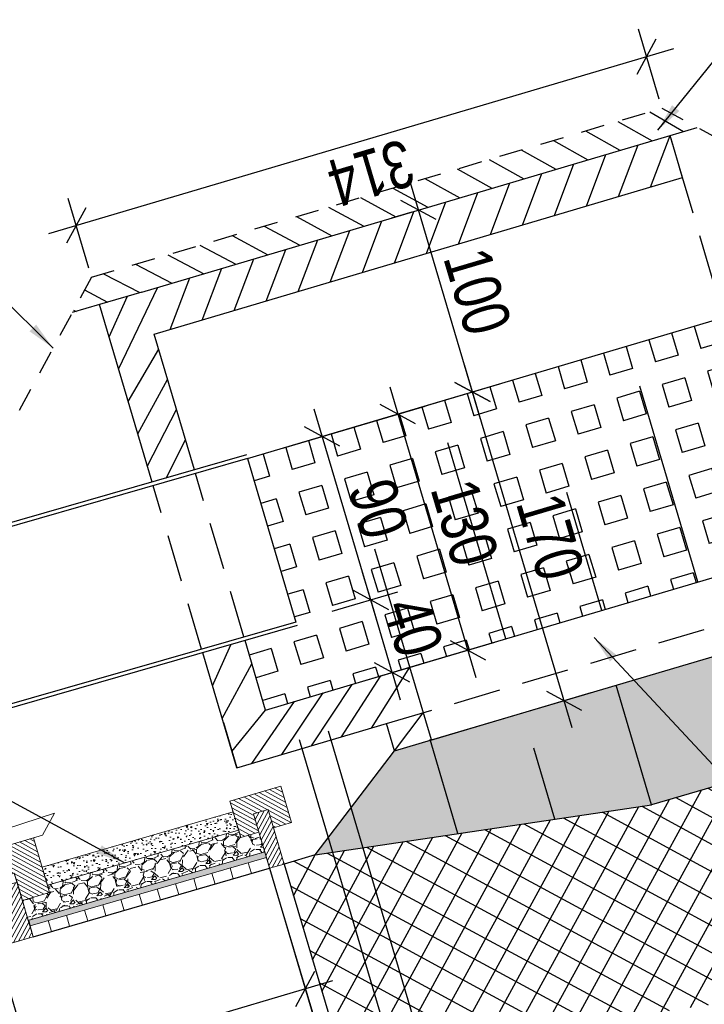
# Model space of a CAD drawing. Header units: metres. Extents: x 7437403 to 7437771, y 5556473 to 5556945.
# Tile 8 of 23: x 7437462.13 to 7437465.75, y 5556891.54 to 5556896.74. Entities that reach past the tile are written whole.
import ezdxf

# ---------------------------------------------------------------- set-up
doc = ezdxf.new("R2010")
doc.units = ezdxf.units.M
doc.header["$MEASUREMENT"] = 0
doc.linetypes.add('HIDDEN', pattern=[0.375, 0.25, -0.125])
doc.linetypes.add('HIDDEN2', pattern=[0.1875, 0.125, -0.0625])
doc.layers.get('0').update_dxf_attribs({"color": 250})
doc.layers.add('00ZieSka-S', color=7, linetype='Continuous')
doc.layers.add('_ PTC Kon_Bet_Kon', color=3, linetype='Continuous')
for name, color, linetype, lineweight in [('12_obrys', 7, 'Continuous', 0), ('15_krawęznik', 7, 'Continuous', 0), ('16_obrzeża', 7, 'Continuous', 0), ('9_warstwy', 7, 'Continuous', 0), ('_ PTC Kon_Bet', 3, 'Continuous', 0)]:
    doc.layers.add(name, color=color, linetype=linetype, lineweight=lineweight)
doc.styles.add('CDMSTYLE', font='CDMSIMPL', dxfattribs={"width": 0.8, "bigfont": 'CDMBIGPL'})
doc.dimstyles.new('CDM-ME100CM', dxfattribs={"dimscale": 0.1, "dimtxt": 2.5, "dimasz": 1.5, "dimexe": 1.5, "dimexo": 2, "dimgap": 0.5, "dimtad": 1, "dimdec": 0, "dimlfac": 100, "dimrnd": 0.1, "dimzin": 9, "dimtxsty": 'CDMSTYLE', "dimblk": 'OBLIQUE', "dimcen": 2.5, "dimdle": 1.5, "dimclrd": 1, "dimclre": 1, "dimclrt": 2, "dimadec": 0, "dimazin": 2, "dimtfac": 1, "dimtdec": 0, "dimtix": 1, "dimtmove": 1, "dimatfit": 3, "dimfxl": 0, "dimtvp": 1, "dimtolj": 1, "dimtzin": 0, "dimlwd": 25, "dimlwe": 25, "dimarcsym": 0})
pattern_1 = [(196.509388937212, (7437518.71688235, 5556687.639307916), (0.03552155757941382, -0.1198466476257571), [0.125, -0.125]), (286.5093889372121, (7437518.71688235, 5556687.639307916), (0.1198466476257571, 0.03552155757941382), [0.125, -0.125])]

# ---------------------------------------------------------------- blocks, each defined once
blk = doc.blocks.new('_OBLIQUE')
at = {"color": 0, "linetype": 'ByBlock'}
blk.add_line((-0.5, -0.5), (0.5, 0.5), dxfattribs=at)
blk = doc.blocks.new('*D20')
at = {"layer": '_ PTC Kon_Bet_Kon', "color": 1, "linetype": 'Continuous', "lineweight": 25}
for p, q in [((7437463.76255467, 5556892.985714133), (7437464.280800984, 5556891.237196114)), ((7437463.509200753, 5556892.070555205), (7437463.798565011, 5556891.09426535)), ((7437464.381991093, 5556891.42363796), (7437463.612123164, 5556891.195455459))]:
    blk.add_line(p, q, dxfattribs=at)
at = {"layer": 'Defpoints', "color": 0, "linetype": 'Continuous', "lineweight": 25}
for p in [(7437463.705720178, 5556893.177468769), (7437463.452366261, 5556892.262309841), (7437463.755939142, 5556891.238081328)]:
    blk.add_point(p, dxfattribs=at)
at = {"layer": '_ PTC Kon_Bet_Kon', "color": 1, "linetype": 'Continuous', "lineweight": 25, "xscale": 0.15, "yscale": 0.15, "zscale": 0.15}
for p, rotation in [((7437464.238175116, 5556891.381012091), 16.50938891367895), ((7437463.755939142, 5556891.238081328), 196.5093889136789)]:
    blk.add_blockref('_OBLIQUE', p, dxfattribs=dict(at, rotation=rotation))
at = {"layer": '_ PTC Kon_Bet_Kon', "color": 2, "linetype": 'Continuous', "lineweight": 25, "insert": (7437464.046787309, 5556891.141761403), "char_height": 0.25, "attachment_point": 5, "rotation": 196.50938891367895, "style": 'CDMSTYLE'}
blk.add_mtext('\\A1;50', dxfattribs=at)
blk = doc.blocks.new('*D21')
at = {"layer": '_ PTC Kon_Bet_Kon', "color": 1, "linetype": 'Continuous', "lineweight": 25}
for p, q in [((7437463.609150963, 5556892.940246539), (7437464.127397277, 5556891.191728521)), ((7437464.228587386, 5556891.378170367), (7437452.637070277, 5556887.942540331)), ((7437452.524078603, 5556888.851612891), (7437452.823512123, 5556887.841350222))]:
    blk.add_line(p, q, dxfattribs=at)
at = {"layer": 'Defpoints', "color": 0, "linetype": 'Continuous', "lineweight": 25}
for p in [(7437463.552316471, 5556893.132001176), (7437452.467244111, 5556889.043367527), (7437452.780886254, 5556887.9851662)]:
    blk.add_point(p, dxfattribs=at)
at = {"layer": '_ PTC Kon_Bet_Kon', "color": 1, "linetype": 'Continuous', "lineweight": 25, "xscale": 0.15, "yscale": 0.15, "zscale": 0.15}
for p, rotation in [((7437464.084771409, 5556891.335544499), 16.50938893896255), ((7437452.780886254, 5556887.9851662), 196.5093889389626)]:
    blk.add_blockref('_OBLIQUE', p, dxfattribs=dict(at, rotation=rotation))
at = {"layer": '_ PTC Kon_Bet_Kon', "color": 2, "linetype": 'Continuous', "lineweight": 25, "insert": (7437458.482559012, 5556889.492570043), "char_height": 0.25, "attachment_point": 5, "rotation": 196.50938893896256, "style": 'CDMSTYLE'}
blk.add_mtext('\\A1;1179', dxfattribs=at)
blk = doc.blocks.new('*D23')
at = {"layer": '_ PTC Kon_Bet_Kon', "color": 1, "linetype": 'Continuous', "lineweight": 25}
for p, q in [((7437463.76255467, 5556892.985714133), (7437464.406711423, 5556890.81238524)), ((7437452.571226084, 5556887.460894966), (7437464.507901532, 5556890.998827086)), ((7437452.332323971, 5556888.794778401), (7437452.75766793, 5556887.359704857))]:
    blk.add_line(p, q, dxfattribs=at)
at = {"layer": 'Defpoints', "color": 0, "linetype": 'Continuous', "lineweight": 25}
for p in [(7437463.705720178, 5556893.177468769), (7437464.364085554, 5556890.956201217), (7437452.275489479, 5556888.986533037)]:
    blk.add_point(p, dxfattribs=at)
at = {"layer": '_ PTC Kon_Bet_Kon', "color": 1, "linetype": 'Continuous', "lineweight": 25, "xscale": 0.15, "yscale": 0.15, "zscale": 0.15}
for p, rotation in [((7437464.364085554, 5556890.956201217), 16.50938893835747), ((7437452.715042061, 5556887.503520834), 196.5093889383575)]:
    blk.add_blockref('_OBLIQUE', p, dxfattribs=dict(at, rotation=rotation))
at = {"layer": '_ PTC Kon_Bet_Kon', "color": 2, "linetype": 'Continuous', "lineweight": 25, "insert": (7437458.589293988, 5556889.062075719), "char_height": 0.25, "attachment_point": 5, "rotation": 196.50938893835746, "style": 'CDMSTYLE'}
blk.add_mtext('\\A1;1215', dxfattribs=at)
blk = doc.blocks.new('*D24')
at = {"layer": '_ PTC Kon_Bet_Kon', "color": 1, "linetype": 'Continuous', "lineweight": 25}
for p, q in [((7437463.509200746, 5556892.070555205), (7437463.684104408, 5556891.48044545)), ((7437462.034882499, 5556891.7654785), (7437462.245722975, 5556891.05412106)), ((7437463.785294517, 5556891.666887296), (7437462.059281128, 5556891.155311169))]:
    blk.add_line(p, q, dxfattribs=at)
at = {"layer": 'Defpoints', "color": 0, "linetype": 'Continuous', "lineweight": 25}
for p in [(7437463.452366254, 5556892.262309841), (7437461.978048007, 5556891.957233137), (7437462.203097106, 5556891.197937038)]:
    blk.add_point(p, dxfattribs=at)
at = {"layer": '_ PTC Kon_Bet_Kon', "color": 1, "linetype": 'Continuous', "lineweight": 25, "xscale": 0.15, "yscale": 0.15, "zscale": 0.15}
for p, rotation in [((7437463.641478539, 5556891.624261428), 16.50938894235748), ((7437462.203097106, 5556891.197937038), 196.5093889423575)]:
    blk.add_blockref('_OBLIQUE', p, dxfattribs=dict(at, rotation=rotation))
at = {"layer": '_ PTC Kon_Bet_Kon', "color": 2, "linetype": 'Continuous', "lineweight": 25, "insert": (7437462.972018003, 5556891.243313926), "char_height": 0.25, "attachment_point": 5, "rotation": 196.50938894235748, "style": 'CDMSTYLE'}
blk.add_mtext('\\A1;150', dxfattribs=at)
blk = doc.blocks.new('*D25')
at = {"layer": '_ PTC Kon_Bet_Kon', "color": 1, "linetype": 'Continuous', "lineweight": 25}
for p, q in [((7437462.034882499, 5556891.7654785), (7437462.245722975, 5556891.05412106)), ((7437462.346913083, 5556891.240562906), (7437455.797480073, 5556889.299364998)), ((7437455.779056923, 5556889.88937158), (7437455.983921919, 5556889.198174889))]:
    blk.add_line(p, q, dxfattribs=at)
at = {"layer": 'Defpoints', "color": 0, "linetype": 'Continuous', "lineweight": 25}
for p in [(7437461.978048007, 5556891.957233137), (7437455.722222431, 5556890.081126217), (7437455.94129605, 5556889.341990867)]:
    blk.add_point(p, dxfattribs=at)
at = {"layer": '_ PTC Kon_Bet_Kon', "color": 1, "linetype": 'Continuous', "lineweight": 25, "xscale": 0.15, "yscale": 0.15, "zscale": 0.15}
for p, rotation in [((7437462.203097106, 5556891.197937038), 16.50938893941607), ((7437455.94129605, 5556889.341990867), 196.5093889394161)]:
    blk.add_blockref('_OBLIQUE', p, dxfattribs=dict(at, rotation=rotation))
at = {"layer": '_ PTC Kon_Bet_Kon', "color": 2, "linetype": 'Continuous', "lineweight": 25, "char_height": 0.25, "attachment_point": 5, "rotation": 196.50938893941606, "style": 'CDMSTYLE'}
for s, insert in [('jezdnia', (7437459.010625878, 5556890.477698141)), ('653', (7437459.121926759, 5556890.102178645))]:
    blk.add_mtext(s, dxfattribs=dict(at, insert=insert))
blk = doc.blocks.new('*D32')
at = {"layer": '_ PTC Kon_Bet_Kon', "color": 1, "linetype": 'Continuous', "lineweight": 25}
for p, q in [((7437463.986510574, 5556893.67789255), (7437463.943884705, 5556893.821708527)), ((7437463.783805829, 5556893.617812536), (7437464.130326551, 5556893.720518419)), ((7437464.100179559, 5556893.294383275), (7437463.986510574, 5556893.67789255)), ((7437463.897474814, 5556893.234303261), (7437464.243995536, 5556893.337009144)), ((7437464.100179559, 5556893.294383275), (7437464.142805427, 5556893.150567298))]:
    blk.add_line(p, q, dxfattribs=at)
at = {"layer": 'Defpoints', "color": 0, "linetype": 'Continuous', "lineweight": 25}
for p in [(7437463.986510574, 5556893.67789255), (7437463.592051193, 5556893.560978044), (7437463.705720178, 5556893.177468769)]:
    blk.add_point(p, dxfattribs=at)
at = {"layer": '_ PTC Kon_Bet_Kon', "color": 1, "linetype": 'Continuous', "lineweight": 25, "xscale": 0.15, "yscale": 0.15, "zscale": 0.15}
for p, rotation in [((7437463.986510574, 5556893.67789255), 286.5093889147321), ((7437464.100179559, 5556893.294383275), 106.5093889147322)]:
    blk.add_blockref('_OBLIQUE', p, dxfattribs=dict(at, rotation=rotation))
at = {"layer": '_ PTC Kon_Bet_Kon', "color": 2, "linetype": 'Continuous', "lineweight": 25, "insert": (7437464.211130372, 5556893.535868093), "char_height": 0.25, "attachment_point": 5, "rotation": 286.5093889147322, "style": 'CDMSTYLE'}
blk.add_mtext('\\A1;40', dxfattribs=at)
blk = doc.blocks.new('*D33')
at = {"layer": '_ PTC Kon_Bet_Kon', "color": 1, "linetype": 'Continuous', "lineweight": 25}
for p, q in [((7437464.029136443, 5556893.534076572), (7437463.68812949, 5556894.684604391)), ((7437463.528050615, 5556894.480708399), (7437463.874571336, 5556894.583414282)), ((7437463.783805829, 5556893.617812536), (7437464.130326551, 5556893.720518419))]:
    blk.add_line(p, q, dxfattribs=at)
at = {"layer": 'Defpoints', "color": 0, "linetype": 'Continuous', "lineweight": 25}
for p in [(7437463.730755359, 5556894.540788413), (7437463.336295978, 5556894.423873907), (7437463.592051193, 5556893.560978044)]:
    blk.add_point(p, dxfattribs=at)
at = {"layer": '_ PTC Kon_Bet_Kon', "color": 1, "linetype": 'Continuous', "lineweight": 25, "xscale": 0.15, "yscale": 0.15, "zscale": 0.15}
for p, rotation in [((7437463.730755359, 5556894.540788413), 106.5093889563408), ((7437463.986510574, 5556893.67789255), 286.5093889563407)]:
    blk.add_blockref('_OBLIQUE', p, dxfattribs=dict(at, rotation=rotation))
at = {"layer": '_ PTC Kon_Bet_Kon', "color": 2, "linetype": 'Continuous', "lineweight": 25, "insert": (7437464.026418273, 5556894.159070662), "char_height": 0.25, "attachment_point": 5, "rotation": 286.5093889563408, "style": 'CDMSTYLE'}
blk.add_mtext('\\A1;90', dxfattribs=at)
blk = doc.blocks.new('*D34')
at = {"layer": '_ PTC Kon_Bet_Kon', "color": 1, "linetype": 'Continuous', "lineweight": 25}
for p, q in [((7437464.087021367, 5556894.802832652), (7437464.541697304, 5556893.268795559)), ((7437463.528050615, 5556894.480708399), (7437464.273463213, 5556894.701642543)), ((7437463.897474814, 5556893.234303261), (7437464.642887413, 5556893.455237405))]:
    blk.add_line(p, q, dxfattribs=at)
at = {"layer": 'Defpoints', "color": 0, "linetype": 'Continuous', "lineweight": 25}
for p in [(7437463.336295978, 5556894.423873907), (7437464.499071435, 5556893.412611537), (7437463.705720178, 5556893.177468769)]:
    blk.add_point(p, dxfattribs=at)
at = {"layer": '_ PTC Kon_Bet_Kon', "color": 1, "linetype": 'Continuous', "lineweight": 25, "xscale": 0.15, "yscale": 0.15, "zscale": 0.15}
for p, rotation in [((7437464.129647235, 5556894.659016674), 106.5093889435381), ((7437464.499071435, 5556893.412611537), 286.5093889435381)]:
    blk.add_blockref('_OBLIQUE', p, dxfattribs=dict(at, rotation=rotation))
at = {"layer": '_ PTC Kon_Bet_Kon', "color": 2, "linetype": 'Continuous', "lineweight": 25, "insert": (7437464.482144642, 5556894.085544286), "char_height": 0.25, "attachment_point": 5, "rotation": 286.5093889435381, "style": 'CDMSTYLE'}
blk.add_mtext('\\A1;130', dxfattribs=at)
blk = doc.blocks.new('*D71')
at = {"layer": '_ PTC Kon_Bet_Kon', "color": 1, "linetype": 'Continuous', "lineweight": 25}
for p, q in [((7437465.050031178, 5556893.002261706), (7437464.481686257, 5556894.919808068)), ((7437463.871735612, 5556894.582573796), (7437464.668128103, 5556894.81861796)), ((7437464.30412241, 5556892.937630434), (7437465.151221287, 5556893.188703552))]:
    blk.add_line(p, q, dxfattribs=at)
at = {"layer": 'Defpoints', "color": 0, "linetype": 'Continuous', "lineweight": 25}
for p in [(7437464.524312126, 5556894.775992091), (7437463.679980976, 5556894.525739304), (7437464.112367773, 5556892.880795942)]:
    blk.add_point(p, dxfattribs=at)
at = {"layer": '_ PTC Kon_Bet_Kon', "color": 1, "linetype": 'Continuous', "lineweight": 25, "xscale": 0.15, "yscale": 0.15, "zscale": 0.15}
for p, rotation in [((7437464.524312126, 5556894.775992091), 106.5093889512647), ((7437465.007405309, 5556893.146077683), 286.5093889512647)]:
    blk.add_blockref('_OBLIQUE', p, dxfattribs=dict(at, rotation=rotation))
at = {"layer": '_ PTC Kon_Bet_Kon', "color": 2, "linetype": 'Continuous', "lineweight": 25, "insert": (7437464.933644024, 5556894.010765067), "char_height": 0.25, "attachment_point": 5, "rotation": 286.50938895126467, "style": 'CDMSTYLE'}
blk.add_mtext('\\A1;170', dxfattribs=at)
blk = doc.blocks.new('*U77')
at = {"layer": '15_krawęznik', "color": 7, "linetype": 'Continuous', "lineweight": 13}
for p, q in [((-0.1500484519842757, 0.1300231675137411), (-0.1100484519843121, 0.2500231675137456)), ((0.04995154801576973, 0.2500231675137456), (-0.1100484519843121, 0.2500231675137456)), ((0.04995154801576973, -0.09997683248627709), (0.04995154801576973, 0.2500231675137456)), ((-0.1500484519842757, 0.1300231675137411), (-0.1500484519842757, -0.04997683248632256)), ((0.1999515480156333, 0.05002316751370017), (0.04995154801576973, 0.05002316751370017)), ((0.1999515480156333, 0.05002316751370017), (0.1999515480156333, -0.2499768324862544)), ((-0.1500484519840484, -0.04997683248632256), (-0.2000484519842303, -0.09997683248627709)), ((-0.1500484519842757, -0.04997683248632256), (0.04995154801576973, -0.04997683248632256)), ((-0.2000484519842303, -0.09997683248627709), (0.04995154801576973, -0.09997683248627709)), ((-0.2000484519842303, -0.249976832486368), (-0.2000484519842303, -0.09997683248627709)), ((0.1999515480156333, -0.2499768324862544), (-0.2000484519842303, -0.2499768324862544))]:
    blk.add_line(p, q, dxfattribs=at)
blk = doc.blocks.new('*D90')
at = {"layer": '_ PTC Kon_Bet_Kon', "color": 1, "linetype": 'Continuous', "lineweight": 25}
for p, q in [((7437464.566937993, 5556894.632176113), (7437464.196844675, 5556895.880838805)), ((7437464.203338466, 5556895.726313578), (7437464.095654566, 5556895.694396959)), ((7437463.528050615, 5556894.480708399), (7437464.668128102, 5556894.81861796))]:
    blk.add_line(p, q, dxfattribs=at)
at = {"layer": 'Defpoints', "color": 0, "linetype": 'Continuous', "lineweight": 25}
for p in [(7437464.395093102, 5556895.78314807), (7437464.239470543, 5556895.737022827), (7437463.336295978, 5556894.423873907)]:
    blk.add_point(p, dxfattribs=at)
at = {"layer": '_ PTC Kon_Bet_Kon', "color": 1, "linetype": 'Continuous', "lineweight": 25, "xscale": 0.15, "yscale": 0.15, "zscale": 0.15}
for p, rotation in [((7437464.239470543, 5556895.737022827), 106.5093889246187), ((7437464.524312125, 5556894.775992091), 286.5093889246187)]:
    blk.add_blockref('_OBLIQUE', p, dxfattribs=dict(at, rotation=rotation))
at = {"layer": '_ PTC Kon_Bet_Kon', "color": 2, "linetype": 'Continuous', "lineweight": 25, "insert": (7437464.549676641, 5556895.30623764), "char_height": 0.25, "attachment_point": 5, "rotation": 286.50938892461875, "style": 'CDMSTYLE'}
blk.add_mtext('\\A1;100', dxfattribs=at)
blk = doc.blocks.new('*D91')
at = {"layer": '_ PTC Kon_Bet_Kon', "color": 1, "linetype": 'Continuous', "lineweight": 25}
for p, q in [((7437465.510506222, 5556896.322347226), (7437465.401071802, 5556896.691569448)), ((7437462.286985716, 5556895.612130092), (7437465.587513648, 5556896.590379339)), ((7437462.497610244, 5556895.42934972), (7437462.388175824, 5556895.798571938))]:
    blk.add_line(p, q, dxfattribs=at)
at = {"layer": 'Defpoints', "color": 0, "linetype": 'Continuous', "lineweight": 25}
for p in [(7437465.44369767, 5556896.54775347), (7437465.567340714, 5556896.130592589), (7437462.554444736, 5556895.237595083)]:
    blk.add_point(p, dxfattribs=at)
at = {"layer": '_ PTC Kon_Bet_Kon', "color": 1, "linetype": 'Continuous', "lineweight": 25, "xscale": 0.15, "yscale": 0.15, "zscale": 0.15}
for p, rotation in [((7437465.44369767, 5556896.54775347), 16.50938893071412), ((7437462.430801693, 5556895.65475596), 196.5093889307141)]:
    blk.add_blockref('_OBLIQUE', p, dxfattribs=dict(at, rotation=rotation))
at = {"layer": '_ PTC Kon_Bet_Kon', "color": 2, "linetype": 'Continuous', "lineweight": 25, "insert": (7437463.986979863, 5556895.933469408), "char_height": 0.25, "attachment_point": 5, "rotation": 196.50938893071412, "style": 'CDMSTYLE'}
blk.add_mtext('\\A1;314', dxfattribs=at)

msp = doc.modelspace()

# ---------------------------------------------------------------- hatches: boundary and pattern name
at = {"layer": '16_obrzeża', "linetype": 'Continuous', "lineweight": 0}
h = msp.add_hatch(dxfattribs=at)
h.set_pattern_fill('HATCH', color=251, angle=-163.490611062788, style=0, pattern_type=2)
h.set_pattern_definition([(151.509388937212, (7437463.391448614, 5556892.573409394), (-0.009540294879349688, -0.01757790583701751), [])])
h.paths.add_polyline_path([(7437463.300276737, 5556892.423547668), (7437463.396154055, 5556892.451964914), (7437463.367736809, 5556892.547842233), (7437463.444438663, 5556892.570576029), (7437463.47285591, 5556892.474698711), (7437463.568733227, 5556892.503115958), (7437463.511898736, 5556892.694870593), (7437463.243442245, 5556892.615302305), (7437463.289464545, 5556892.460027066)])
h = msp.add_hatch(dxfattribs=at)
h.set_pattern_fill('HATCH', color=251, angle=-163.490611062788, style=0, pattern_type=2)
h.set_pattern_definition([(241.509388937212, (7437463.414822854, 5556892.462696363), (0.01757790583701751, -0.009540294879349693), [])])
h.paths.add_polyline_path([(7437463.452988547, 5556892.260210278), (7437463.529690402, 5556892.282944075), (7437463.47285591, 5556892.474698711), (7437463.444438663, 5556892.570576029), (7437463.367736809, 5556892.547842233), (7437463.396154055, 5556892.451964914), (7437463.427407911, 5556892.34651712), (7437463.43593479, 5556892.317748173), (7437463.451743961, 5556892.264409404)])
h = msp.add_hatch(dxfattribs=at)
h.set_pattern_fill('HATCH', color=251, angle=-163.490611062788, style=0, pattern_type=2)
h.set_pattern_definition([(151.509388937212, (7437462.047436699, 5556892.308737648), (-0.009540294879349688, -0.01757790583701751), [])])
h.paths.add_polyline_path([(7437462.205633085, 5556892.421027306), (7437461.822123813, 5556892.307358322), (7437461.864749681, 5556892.163542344), (7437462.104442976, 5556892.23458546), (7437462.1186516, 5556892.1866468), (7437462.147068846, 5556892.090769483), (7437462.290884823, 5556892.133395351), (7437462.278651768, 5556892.174668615)])
h = msp.add_hatch(dxfattribs=at)
h.set_pattern_fill('HATCH', color=251, angle=-163.490611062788, style=0, pattern_type=2)
h.set_pattern_definition([(241.509388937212, (7437462.101914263, 5556892.082471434), (0.01757790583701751, -0.009540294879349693), [])])
h.paths.add_polyline_path([(7437462.203903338, 5556891.899014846), (7437462.186849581, 5556891.956552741), (7437462.178322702, 5556891.985321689), (7437462.147068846, 5556892.090769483), (7437462.1186516, 5556892.1866468), (7437461.926896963, 5556892.129812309), (7437461.954172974, 5556892.037785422), (7437461.975206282, 5556891.966820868), (7437461.978048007, 5556891.957233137), (7437462.050499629, 5556891.853547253), (7437462.090472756, 5556891.865394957)])
at = {"layer": '9_warstwy', "linetype": 'Continuous', "lineweight": 0}
h = msp.add_hatch(dxfattribs=at)
h.set_pattern_fill('AR-CONC', color=251, angle=-163.490611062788, style=0, pattern_type=2)
h.set_pattern_definition([(246.509388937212, (7437438.906653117, 5556885.340200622), (-0.07055218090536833, -0.01436606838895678), [0.007499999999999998, -0.08249999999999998]), (191.509388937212, (7437438.906653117, 5556885.340200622), (0.03467831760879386, -0.06817525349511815), [0.006, -0.066]), (296.9608329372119, (7437438.900773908, 5556885.339003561), (-0.03587390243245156, -0.08254132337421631), [0.006373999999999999, -0.07011399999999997]), (242.693588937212, (7437438.912336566, 5556885.321025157), (-0.1070278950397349, -0.01445853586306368), [0.01125, -0.12375]), (293.145023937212, (7437438.903418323, 5556885.31982016), (-0.0619306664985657, -0.1199561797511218), [0.009560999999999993, -0.1051709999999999]), (187.693552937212, (7437438.912336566, 5556885.321025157), (-0.06193100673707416, -0.1199568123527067), [0.008999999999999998, -0.09899999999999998]), (217.509388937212, (7437438.901327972, 5556885.322977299), (-0.06867113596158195, 0.02163952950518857), [0.0075, -0.0825]), (162.509388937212, (7437438.901327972, 5556885.322977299), (-0.002721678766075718, -0.0764398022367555), [0.006, -0.066]), (267.960833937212, (7437438.895605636, 5556885.324780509), (-0.07139284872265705, -0.05480025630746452), [0.006374, -0.070114]), (234.009388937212, (7437438.906653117, 5556885.340200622), (0.008294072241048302, -0.03226251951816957), [0, -0.0652, 0, -0.067, 0, -0.06625]), (204.009388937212, (7437438.906653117, 5556885.340200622), (-0.01401430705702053, -0.04529084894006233), [0, -0.0382, 0, -0.0637, 0, -0.02525]), (164.009388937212, (7437438.928033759, 5556885.346537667), (-0.05182241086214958, -0.01300726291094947), [0, -0.025, 0, -0.078, 0, -0.1035]), (154.009388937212, (7437438.937621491, 5556885.349379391), (-0.05306961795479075, -0.02617034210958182), [0, -0.03249999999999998, 0, -0.05179999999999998, 0, -0.07349999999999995])])
h.paths.add_polyline_path([(7437463.260301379, 5556892.558421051), (7437463.288719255, 5556892.462541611), (7437462.279800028, 5556892.170794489), (7437462.251382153, 5556892.266673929)])
h = msp.add_hatch(dxfattribs=at)
h.set_pattern_fill('GRAVEL', color=251, angle=-163.490611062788, style=0, pattern_type=2)
h.set_pattern_definition([(64.52217693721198, (7437439.012838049, 5556884.953789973), (0.7668950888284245, 1.635350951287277), [0.02018, -1.997863]), (21.479129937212, (7437439.0215189, 5556884.972007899), (-1.683166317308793, -0.6553265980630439), [0.03462999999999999, -3.428388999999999]), (329.019835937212, (7437439.053744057, 5556884.984688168), (-1.907044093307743, 1.155716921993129), [0.024418, -2.417405]), (103.7830779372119, (7437439.099175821, 5556885.037266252), (0.7087013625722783, -2.918945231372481), [0.03153599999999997, -3.122033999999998]), (129.343042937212, (7437439.091662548, 5556885.067893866), (1.230590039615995, -1.512662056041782), [0.030923, -3.061406]), (193.783077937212, (7437439.072058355, 5556885.091808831), (2.918945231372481, 0.7087013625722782), [0.03153599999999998, -3.122033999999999]), (234.203628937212, (7437439.041430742, 5556885.084295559), (1.443349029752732, 1.992296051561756), [0.041704, -4.128727]), (268.764716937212, (7437439.017037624, 5556885.050469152), (-0.06894274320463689, -3.462332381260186), [0.03937299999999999, -3.897948]), (317.938954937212, (7437439.016188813, 5556885.011105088), (1.704664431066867, -1.528601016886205), [0.03164199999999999, -3.132610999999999]), (11.74574693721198, (7437439.039681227, 5556884.989907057), (-1.624601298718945, -0.3250685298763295), [0.03612499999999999, -1.770114]), (58.90682693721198, (7437439.075049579, 5556884.997260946), (1.256906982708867, 2.093485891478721), [0.046717, -4.625006]), (335.323463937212, (7437438.956371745, 5556884.9965048), (1.262467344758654, -0.5645149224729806), [0.015945, -1.578577]), (7.978622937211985, (7437438.970860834, 5556884.989847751), (-1.954859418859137, -0.2665043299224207), [0.03033599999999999, -3.003226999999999]), (61.50938893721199, (7437439.000902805, 5556884.994058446), (-0.04262586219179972, 0.1438159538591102), [0.021213, -0.1909190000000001]), (39.70797993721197, (7437439.016085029, 5556884.97978434), (-0.6338285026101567, -0.5007615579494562), [0.011424, -1.130942]), (128.3107979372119, (7437439.024873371, 5556884.98708263), (0.2716935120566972, -0.3888219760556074), [0.016155, -0.791619]), (227.473145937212, (7437439.014858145, 5556884.999759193), (-0.3461964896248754, -0.4155099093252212), [0.026239, -0.848403]), (358.074439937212, (7437438.997122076, 5556884.980421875), (-0.3302576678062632, 0.05856426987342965), [0.018974, -0.4553680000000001]), (212.898928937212, (7437439.108286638, 5556885.011805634), (-1.310282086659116, -0.8577065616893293), [0.02657999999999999, -2.631426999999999]), (266.855564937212, (7437439.085969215, 5556884.997368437), (0.1063793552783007, 1.752479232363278), [0.022299, -2.207611]), (129.707979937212, (7437439.00564725, 5556884.951658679), (0.5007615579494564, -0.6338285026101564), [0.022847, -1.119519]), (180.119848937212, (7437438.99105067, 5556884.969235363), (1.566037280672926, -0.005189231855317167), [0.02657999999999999, -2.631426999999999]), (175.9533439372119, (7437439.081858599, 5556885.10097154), (0.8043317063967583, -0.07450263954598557), [0.02563199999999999, -1.255969]), (131.284529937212, (7437439.056290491, 5556885.10278036), (1.187964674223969, -1.368846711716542), [0.021477, -2.126196]), (263.310797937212, (7437438.961583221, 5556885.095048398), (-0.07450263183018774, -0.8043320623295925), [0.022847, -1.119519]), (213.863413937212, (7437438.958921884, 5556885.072356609), (1.699104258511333, 1.129400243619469), [0.02514499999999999, -2.489313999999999]), (265.953343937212, (7437439.032053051, 5556885.115935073), (0.07450263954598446, 0.8043317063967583), [0.012816, -1.268785]), (297.819320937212, (7437438.97021218, 5556885.09760595), (0.3143195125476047, -0.5326382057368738), [0.007647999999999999, -0.7572039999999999]), (2.473145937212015, (7437438.973781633, 5556885.09084141), (-0.4740733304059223, 0.01593834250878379), [0.030923, -0.587543]), (22.51839493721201, (7437439.004676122, 5556885.092175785), (-1.395533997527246, -0.5700747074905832), [0.02865699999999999, -2.837087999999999]), (140.199456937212, (7437439.011021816, 5556885.012702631), (0.22906763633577, -0.245005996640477), [0.021633, -0.519199]), (189.6666159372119, (7437438.994401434, 5556885.026550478), (-2.530123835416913, -0.4370079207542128), [0.03776899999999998, -3.739133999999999]), (257.454784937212, (7437438.957168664, 5556885.020208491), (0.2768828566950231, 1.177215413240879), [0.015443, -1.528901]), (286.509388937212, (7437438.953814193, 5556885.005133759), (0.1864418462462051, -0.1011901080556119), [0.009000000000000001, -0.141]), (316.765825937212, (7437439.008831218, 5556885.088713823), (-0.87364467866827, 0.8362080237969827), [0.020839, -2.063028]), (244.522176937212, (7437439.02401344, 5556885.074439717), (-0.766895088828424, -1.635350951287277), [0.040361, -1.977683]), (196.509388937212, (7437439.006651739, 5556885.038003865), (-0.1011901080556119, -0.1864418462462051), [0.039, -0.111]), (161.814234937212, (7437438.969259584, 5556885.026921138), (-1.736541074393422, 0.5804532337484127), [0.02371699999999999, -2.347990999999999]), (90.56399293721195, (7437438.946727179, 5556885.034323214), (-0.02668751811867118, 0.6178902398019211), [0.02184, -1.070176]), (44.15536393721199, (7437438.946512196, 5556885.056162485), (2.306244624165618, 2.248051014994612), [0.03555999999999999, -3.520420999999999]), (11.93546793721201, (7437438.972024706, 5556885.080933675), (1.912233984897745, 0.4103204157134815), [0.03762, -3.724361])])
h.paths.add_polyline_path([(7437463.427407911, 5556892.34651712), (7437462.178322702, 5556891.985321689), (7437462.147068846, 5556892.090769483), (7437462.290884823, 5556892.133395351), (7437462.279800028, 5556892.170794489), (7437463.288719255, 5556892.462541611), (7437463.300276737, 5556892.423547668), (7437463.396154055, 5556892.451964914)])
h = msp.add_hatch(dxfattribs=at)
h.set_pattern_fill('DOTS', color=251, angle=-163.490611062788, style=0, pattern_type=2)
h.set_pattern_definition([(196.509388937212, (7437437.83474062, 5556884.738766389), (-0.001220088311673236, -0.006880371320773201), [0, -0.00625])])
h.paths.add_polyline_path([(7437462.188388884, 5556891.956986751), (7437462.180631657, 5556891.985972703), (7437463.42741246, 5556892.346501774), (7437463.435937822, 5556892.317737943)])
h = msp.add_hatch(dxfattribs=at)
h.set_pattern_fill('HATCH', color=251, angle=-163.490611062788, style=0, pattern_type=2)
h.set_pattern_definition([(286.509388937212, (7437463.435937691, 5556892.317737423), (0.09587731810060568, 0.02841724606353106), [])])
h.paths.add_polyline_path([(7437463.435937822, 5556892.317737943), (7437463.452988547, 5556892.260210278), (7437462.203903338, 5556891.899014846), (7437462.188388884, 5556891.956986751)])
at = {"layer": '_ PTC Kon_Bet_Kon', "linetype": 'Continuous', "lineweight": 25}
h = msp.add_hatch(dxfattribs=at)
h.set_pattern_fill('SQUARE', color=251, style=0)
h.set_pattern_definition(pattern_1)
h.paths.add_polyline_path([(7437476.274991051, 5556895.755597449), (7437475.592977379, 5556898.056653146), (7437465.852182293, 5556895.169561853), (7437466.221606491, 5556893.923156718), (7437466.335275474, 5556893.539647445), (7437466.263851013, 5556893.518477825), (7437466.452031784, 5556892.883572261)])
h.paths.add_polyline_path([(7437466.452031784, 5556892.883572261), (7437466.263851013, 5556893.518477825), (7437465.28262908, 5556893.227651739), (7437465.469735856, 5556892.596369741)])
h.paths.add_polyline_path([(7437465.469735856, 5556892.596369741), (7437465.28262908, 5556893.227651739), (7437464.306890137, 5556892.938450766), (7437464.301407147, 5556892.936825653), (7437464.447516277, 5556892.443866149)])
h.paths.add_polyline_path([(7437463.692681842, 5556892.331253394), (7437464.447516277, 5556892.443866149), (7437464.301407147, 5556892.936825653), (7437464.112367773, 5556892.880795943)])
h = msp.add_hatch(dxfattribs=at)
h.set_pattern_fill('ANSI31', color=251, angle=90.00000000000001, style=0)
h.set_pattern_definition([(331.509388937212, (14875037.4337647, 11113375.27861583), (0.05962684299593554, 0.1098619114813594), [])])
h.paths.add_polyline_path([(7437462.410628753, 5556895.194969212), (7437462.554444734, 5556895.237595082), (7437462.77724085, 5556895.303630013), (7437465.567340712, 5556896.130592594), (7437465.71115669, 5556896.173218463), (7437465.524714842, 5556896.274408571), (7437462.511818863, 5556895.381411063)])
h.paths.add_polyline_path([(7437464.333030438, 5556895.840473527), (7437463.74749396, 5556895.666925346), (7437463.640929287, 5556896.026465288), (7437464.226465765, 5556896.20001347)], flags=24)
h = msp.add_hatch(dxfattribs=at)
h.set_pattern_fill('ANSI31', color=251, style=0)
h.set_pattern_definition([(241.509388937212, (29750074.8675294, 22226750.55723166), (0.1098619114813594, -0.05962684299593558), [])])
h.paths.add_polyline_path([(7437464.112367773, 5556892.880795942), (7437464.306890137, 5556892.938450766), (7437464.264264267, 5556893.082266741), (7437464.069741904, 5556893.024611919)])
h.paths.add_polyline_path([(7437463.279753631, 5556892.790465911), (7437464.069741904, 5556893.024611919), (7437464.264264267, 5556893.082266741), (7437464.19322115, 5556893.321960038), (7437463.431506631, 5556893.096194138), (7437463.322852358, 5556893.462784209), (7437463.099512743, 5556893.398583)])
h.paths.add_polyline_path([(7437462.832390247, 5556894.299831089), (7437463.05572986, 5556894.364032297), (7437462.843275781, 5556895.080833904), (7437465.63337564, 5556895.907796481), (7437465.56734071, 5556896.130592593), (7437462.777240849, 5556895.303630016), (7437462.554444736, 5556895.237595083)])
h = msp.add_hatch(dxfattribs=at)
h.set_pattern_fill('ANSI37', color=251, style=0)
h.set_pattern_definition([(241.509388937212, (14875037.4337647, 11113375.27861583), (0.1098619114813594, -0.05962684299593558), []), (331.509388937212, (14875037.4337647, 11113375.27861583), (0.05962684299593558, 0.1098619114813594), [])])
h.paths.add_polyline_path([(7437463.835469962, 5556891.251270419), (7437465.782325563, 5556891.541719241), (7437476.587487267, 5556894.700919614), (7437476.274991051, 5556895.755597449), (7437465.469735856, 5556892.596369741), (7437463.692681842, 5556892.331253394), (7437463.529690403, 5556892.282944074)])
h.paths.add_polyline_path([(7437464.315222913, 5556891.025761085), (7437463.884916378, 5556890.898221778), (7437463.778351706, 5556891.257761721), (7437464.208658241, 5556891.385301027)], flags=9)
h = msp.add_hatch(dxfattribs=at)
h.set_pattern_fill('SQUARE', color=251, style=0)
h.set_pattern_definition(pattern_1)
h.paths.add_polyline_path([(7437465.714510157, 5556893.772857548), (7437465.345085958, 5556895.019262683), (7437464.330893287, 5556894.718664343), (7437464.700317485, 5556893.472259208)])
h.paths.add_polyline_path([(7437463.597734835, 5556893.54180193), (7437463.322852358, 5556893.462784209), (7437463.431506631, 5556893.096194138), (7437464.19322115, 5556893.321960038), (7437464.700317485, 5556893.472259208), (7437464.330893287, 5556894.718664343), (7437463.336295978, 5556894.423873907)])
h.paths.add_polyline_path([(7437465.714510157, 5556893.772857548), (7437466.221606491, 5556893.923156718), (7437465.852182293, 5556895.169561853), (7437465.345085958, 5556895.019262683)])
h.paths.add_polyline_path([(7437464.576493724, 5556894.427029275), (7437464.747335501, 5556893.85062397), (7437464.387795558, 5556893.744059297), (7437464.216953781, 5556894.320464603)], flags=9)
h.paths.add_polyline_path([(7437465.027993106, 5556894.352250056), (7437465.198834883, 5556893.775844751), (7437464.83929494, 5556893.669280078), (7437464.668453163, 5556894.245685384)], flags=24)
h.paths.add_polyline_path([(7437464.32713069, 5556893.804303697), (7437464.454669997, 5556893.373997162), (7437464.095130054, 5556893.267432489), (7437463.967590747, 5556893.697739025)], flags=24)
h.paths.add_polyline_path([(7437464.142418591, 5556894.427506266), (7437464.269957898, 5556893.997199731), (7437463.910417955, 5556893.890635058), (7437463.782878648, 5556894.320941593)], flags=24)

# ---------------------------------------------------------------- linework, layer by layer
at = {"layer": '00ZieSka-S', "color": 63, "lineweight": 25}
for p, q in [((7437465.714510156, 5556893.772857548), (7437465.407888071, 5556894.80737381)), ((7437464.700317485, 5556893.472259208), (7437464.3936954, 5556894.50677547)), ((7437465.207413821, 5556893.622558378), (7437465.022701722, 5556894.245760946)), ((7437464.19322115, 5556893.321960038), (7437464.008509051, 5556893.945162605)), ((7437465.469735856, 5556892.596369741), (7437465.28262908, 5556893.227651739)), ((7437464.447516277, 5556892.443866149), (7437464.300333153, 5556892.94044922)), ((7437464.958626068, 5556892.520117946), (7437464.847778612, 5556892.894107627))]:
    msp.add_line(p, q, dxfattribs=at)
at = {"layer": '12_obrys', "color": 4, "linetype": 'Continuous', "lineweight": 30}
msp.add_line((7437462.203903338, 5556891.899014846), (7437463.452988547, 5556892.260210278), dxfattribs=at)
at = {"layer": '16_obrzeża', "color": 251, "linetype": 'Continuous', "lineweight": 13}
for p, q in [((7437463.511898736, 5556892.694870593), (7437463.243442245, 5556892.615302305)), ((7437463.568733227, 5556892.503115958), (7437463.511898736, 5556892.694870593)), ((7437463.243442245, 5556892.615302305), (7437463.300276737, 5556892.423547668)), ((7437463.444438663, 5556892.570576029), (7437463.367736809, 5556892.547842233)), ((7437463.367736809, 5556892.547842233), (7437463.452988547, 5556892.260210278)), ((7437463.529690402, 5556892.282944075), (7437463.444438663, 5556892.570576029)), ((7437463.568733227, 5556892.503115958), (7437463.47285591, 5556892.474698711)), ((7437463.396154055, 5556892.451964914), (7437463.300276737, 5556892.423547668)), ((7437463.452988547, 5556892.260210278), (7437463.529690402, 5556892.282944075))]:
    msp.add_line(p, q, dxfattribs=at)
at = {"layer": '9_warstwy', "color": 251, "linetype": 'Continuous', "lineweight": 0}
for p, q in [((7437462.251382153, 5556892.266673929), (7437463.260301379, 5556892.558421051)), ((7437462.285970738, 5556892.172578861), (7437463.288719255, 5556892.462541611)), ((7437462.180631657, 5556891.985972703), (7437463.42741246, 5556892.346501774)), ((7437462.188388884, 5556891.956986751), (7437463.435937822, 5556892.317737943))]:
    msp.add_line(p, q, dxfattribs=at)
at = {"layer": '9_warstwy', "color": 4, "linetype": 'Continuous', "lineweight": 0}
for p, q in [((7437462.253571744, 5556892.435235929), (7437462.316632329, 5556892.551424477)), ((7437462.205633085, 5556892.421027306), (7437462.253571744, 5556892.435235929))]:
    msp.add_line(p, q, dxfattribs=at)
at = {"layer": '9_warstwy', "color": 4, "linetype": 'Continuous', "lineweight": 0, "flags": 128}
for points in [[(7437463.300276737, 5556892.423547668), (7437463.396154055, 5556892.451964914), (7437463.367736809, 5556892.547842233), (7437463.444438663, 5556892.570576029), (7437463.47285591, 5556892.474698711), (7437463.568733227, 5556892.503115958), (7437463.511898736, 5556892.694870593), (7437463.243442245, 5556892.615302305), (7437463.289464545, 5556892.460027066), (7437463.300276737, 5556892.423547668)], [(7437462.253571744, 5556892.435235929), (7437462.316632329, 5556892.551424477), (7437461.371727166, 5556892.243412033), (7437461.434267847, 5556892.032405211), (7437461.862266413, 5556892.171920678), (7437461.822123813, 5556892.307358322), (7437462.253571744, 5556892.435235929)], [(7437463.260301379, 5556892.558421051), (7437463.288719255, 5556892.462541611), (7437462.279800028, 5556892.170794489), (7437462.251382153, 5556892.266673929), (7437463.260301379, 5556892.558421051)], [(7437463.452988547, 5556892.260210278), (7437463.529690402, 5556892.282944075), (7437463.47285591, 5556892.474698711), (7437463.444438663, 5556892.570576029), (7437463.367736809, 5556892.547842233), (7437463.396154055, 5556892.451964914), (7437463.427407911, 5556892.34651712), (7437463.43593479, 5556892.317748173), (7437463.451743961, 5556892.264409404), (7437463.452988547, 5556892.260210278)], [(7437462.205633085, 5556892.421027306), (7437461.822123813, 5556892.307358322), (7437461.864749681, 5556892.163542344), (7437462.104442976, 5556892.23458546), (7437462.1186516, 5556892.1866468), (7437462.147068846, 5556892.090769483), (7437462.290884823, 5556892.133395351), (7437462.278651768, 5556892.174668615), (7437462.205633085, 5556892.421027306)], [(7437463.435937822, 5556892.317737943), (7437463.452988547, 5556892.260210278), (7437462.203903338, 5556891.899014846), (7437462.188388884, 5556891.956986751), (7437463.435937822, 5556892.317737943)], [(7437462.203903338, 5556891.899014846), (7437462.186849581, 5556891.956552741), (7437462.178322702, 5556891.985321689), (7437462.147068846, 5556892.090769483), (7437462.1186516, 5556892.1866468), (7437461.926896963, 5556892.129812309), (7437461.954172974, 5556892.037785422), (7437461.975206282, 5556891.966820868), (7437461.978048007, 5556891.957233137), (7437462.050499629, 5556891.853547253), (7437462.090472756, 5556891.865394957), (7437462.203903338, 5556891.899014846)]]:
    msp.add_lwpolyline(points, close=True, dxfattribs=at)
at = {"layer": '9_warstwy', "color": 251, "linetype": 'Continuous', "lineweight": 0, "flags": 128}
for points in [[(7437463.427407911, 5556892.34651712), (7437462.178322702, 5556891.985321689), (7437462.147068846, 5556892.090769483), (7437462.290884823, 5556892.133395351), (7437462.279800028, 5556892.170794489), (7437463.288719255, 5556892.462541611), (7437463.300276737, 5556892.423547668), (7437463.396154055, 5556892.451964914), (7437463.427407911, 5556892.34651712)], [(7437462.188388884, 5556891.956986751), (7437462.180631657, 5556891.985972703), (7437463.42741246, 5556892.346501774), (7437463.435937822, 5556892.317737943), (7437462.188388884, 5556891.956986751)]]:
    msp.add_lwpolyline(points, close=True, dxfattribs=at)
at = {"layer": '_ PTC Kon_Bet', "color": 115, "lineweight": 25}
for p, q in [((7437463.336295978, 5556894.423873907), (7437475.592977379, 5556898.056653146)), ((7437476.274991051, 5556895.755597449), (7437465.469735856, 5556892.596369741)), ((7437463.692681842, 5556892.331253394), (7437464.112367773, 5556892.880795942)), ((7437463.692681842, 5556892.331253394), (7437465.469735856, 5556892.596369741)), ((7437463.692681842, 5556892.331253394), (7437463.529690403, 5556892.282944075))]:
    msp.add_line(p, q, dxfattribs=at)
at = {"layer": '_ PTC Kon_Bet_Kon', "color": 4, "linetype": 'HIDDEN2', "lineweight": 25}
for p, q in [((7437462.511818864, 5556895.381411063), (7437465.524714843, 5556896.274408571)), ((7437465.524714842, 5556896.274408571), (7437466.957029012, 5556895.497029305)), ((7437462.511818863, 5556895.381411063), (7437461.75702261, 5556893.990705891))]:
    msp.add_line(p, q, dxfattribs=at)
at = {"layer": '_ PTC Kon_Bet_Kon', "color": 1, "linetype": 'Continuous', "lineweight": 25}
for p, q in [((7437465.56734071, 5556896.130592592), (7437465.71115669, 5556896.173218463)), ((7437462.554444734, 5556895.237595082), (7437462.410628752, 5556895.194969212))]:
    msp.add_line(p, q, dxfattribs=at)
at = {"layer": '_ PTC Kon_Bet_Kon', "color": 3, "linetype": 'Continuous', "lineweight": 25}
for p, q in [((7437462.777240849, 5556895.303630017), (7437465.567340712, 5556896.130592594)), ((7437465.633375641, 5556895.907796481), (7437465.567340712, 5556896.130592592)), ((7437462.84327578, 5556895.080833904), (7437465.633375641, 5556895.907796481)), ((7437462.777240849, 5556895.303630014), (7437462.554444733, 5556895.237595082)), ((7437462.832390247, 5556894.29983109), (7437462.554444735, 5556895.237595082)), ((7437463.05572986, 5556894.364032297), (7437462.84327578, 5556895.080833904)), ((7437463.43150663, 5556893.096194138), (7437463.322852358, 5556893.462784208)), ((7437463.279753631, 5556892.790465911), (7437463.099512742, 5556893.398583)), ((7437463.43150663, 5556893.096194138), (7437464.193221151, 5556893.321960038)), ((7437464.306890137, 5556892.938450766), (7437464.193221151, 5556893.321960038)), ((7437463.208710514, 5556893.030159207), (7437463.27975363, 5556892.790465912)), ((7437463.279753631, 5556892.790465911), (7437464.069741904, 5556893.024611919)), ((7437464.112367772, 5556892.880795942), (7437464.069741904, 5556893.024611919)), ((7437464.112367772, 5556892.880795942), (7437464.306890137, 5556892.938450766))]:
    msp.add_line(p, q, dxfattribs=at)
at = {"layer": '_ PTC Kon_Bet_Kon', "color": 251, "linetype": 'HIDDEN', "lineweight": 25}
for p, q in [((7437466.221606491, 5556893.923156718), (7437465.56734071, 5556896.130592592)), ((7437463.317168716, 5556893.481960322), (7437463.061413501, 5556894.344856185)), ((7437463.093829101, 5556893.417759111), (7437462.838073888, 5556894.280654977)), ((7437464.069741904, 5556893.024611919), (7437466.292649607, 5556893.683463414))]:
    msp.add_line(p, q, dxfattribs=at)
at = {"layer": '_ PTC Kon_Bet_Kon', "color": 4, "linetype": 'Continuous', "lineweight": 25}
for p, q in [((7437463.33077054, 5556894.443095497), (7437451.6533098, 5556891.086292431)), ((7437463.336295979, 5556894.423873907), (7437451.658835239, 5556891.067070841)), ((7437463.336295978, 5556894.423873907), (7437463.592051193, 5556893.560978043)), ((7437464.19322115, 5556893.321960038), (7437466.221606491, 5556893.923156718)), ((7437463.592051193, 5556893.560978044), (7437451.914590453, 5556890.204174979)), ((7437463.597576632, 5556893.541756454), (7437451.920115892, 5556890.184953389)), ((7437464.306890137, 5556892.938450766), (7437466.335275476, 5556893.539647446))]:
    msp.add_line(p, q, dxfattribs=at)
at = {"layer": '_ PTC Kon_Bet_Kon', "color": 251, "linetype": 'Continuous', "lineweight": 25}
for p, q in [((7437463.529690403, 5556892.282944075), (7437463.835469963, 5556891.251270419)), ((7437463.452988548, 5556892.260210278), (7437463.755563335, 5556891.239349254))]:
    msp.add_line(p, q, dxfattribs=at)

# ---------------------------------------------------------------- block references
at = {"layer": '15_krawęznik', "color": 251, "linetype": 'Continuous', "lineweight": 13, "extrusion": (0, 0, -1), "rotation": 163.490611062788}
msp.add_blockref('*U77', (-7437462.084961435, 5556892.1245355), dxfattribs=at)

# ---------------------------------------------------------------- dimensions: what is measured, and where the dimension line sits
at = {"layer": '_ PTC Kon_Bet_Kon', "color": 1, "linetype": 'Continuous', "lineweight": 25}
for base, p1, p2, angle, picture, middle in [((7437465.44369767, 5556896.54775347), (7437462.554444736, 5556895.237595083), (7437465.567340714, 5556896.130592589), 196.509388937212, '*D91', (7437463.986979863, 5556895.933469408)), ((7437464.239470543, 5556895.737022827), (7437463.336295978, 5556894.423873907), (7437464.395093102, 5556895.78314807), 286.5093889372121, '*D90', (7437464.549676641, 5556895.30623764)), ((7437464.524312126, 5556894.775992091), (7437464.112367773, 5556892.880795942), (7437463.679980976, 5556894.525739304), 286.5093889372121, '*D71', (7437464.933644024, 5556894.010765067))]:
    dim = msp.add_linear_dim(base=base, p1=p1, p2=p2, angle=angle, dimstyle='CDM-ME100CM', dxfattribs=at)
    dim.commit()
    dim.dimension.update_dxf_attribs({"geometry": picture, "text_midpoint": middle})
at = {"layer": '_ PTC Kon_Bet_Kon', "color": 3, "linetype": 'Continuous', "lineweight": 25}
for base, p1, p2, angle, picture, middle in [((7437464.499071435, 5556893.412611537), (7437463.336295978, 5556894.423873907), (7437463.705720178, 5556893.177468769), 286.5093889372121, '*D34', (7437464.482144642, 5556894.085544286)), ((7437463.730755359, 5556894.540788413), (7437463.592051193, 5556893.560978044), (7437463.336295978, 5556894.423873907), 286.5093889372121, '*D33', (7437464.026418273, 5556894.159070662)), ((7437463.986510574, 5556893.67789255), (7437463.705720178, 5556893.177468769), (7437463.592051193, 5556893.560978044), 286.5093889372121, '*D32', (7437464.211130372, 5556893.535868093)), ((7437464.364085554, 5556890.956201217), (7437452.275489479, 5556888.986533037), (7437463.705720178, 5556893.177468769), 196.509388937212, '*D23', (7437458.589293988, 5556889.062075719)), ((7437463.755939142, 5556891.238081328), (7437463.705720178, 5556893.177468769), (7437463.452366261, 5556892.262309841), 196.509388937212, '*D20', (7437464.046787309, 5556891.141761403)), ((7437452.780886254, 5556887.9851662), (7437463.552316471, 5556893.132001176), (7437452.467244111, 5556889.043367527), 196.509388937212, '*D21', (7437458.482559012, 5556889.492570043)), ((7437462.203097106, 5556891.197937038), (7437463.452366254, 5556892.262309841), (7437461.978048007, 5556891.957233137), 196.509388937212, '*D24', (7437462.972018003, 5556891.243313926))]:
    dim = msp.add_linear_dim(base=base, p1=p1, p2=p2, angle=angle, dimstyle='CDM-ME100CM', dxfattribs=at)
    dim.commit()
    dim.dimension.update_dxf_attribs({"geometry": picture, "text_midpoint": middle})
dim = msp.add_linear_dim(base=(7437455.94129605, 5556889.341990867), p1=(7437461.978048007, 5556891.957233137), p2=(7437455.722222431, 5556890.081126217), angle=196.509388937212, text='<>\\Xjezdnia', dimstyle='CDM-ME100CM', dxfattribs=at)
dim.commit()
dim.dimension.update_dxf_attribs({"geometry": '*D25', "text_midpoint": (7437459.072196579, 5556890.269963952)})

# ---------------------------------------------------------------- leaders
at = {"layer": '_ PTC Kon_Bet_Kon', "color": 1, "linetype": 'Continuous', "lineweight": 25, "annotation_type": 0, "has_hookline": 1, "horizontal_direction": (-0.9587731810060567, -0.2841724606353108, 0)}
for points, hookline_direction, text_width in [([(7437465.503065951, 5556896.158432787), (7437465.930924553, 5556896.689040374), (7437466.073564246, 5556896.7313176)], 1, 1.914285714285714), ([(7437462.309107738, 5556895.007917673), (7437461.844233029, 5556895.469265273), (7437461.702195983, 5556895.427166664)], 0, 3.428571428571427), ([(7437462.686829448, 5556892.288494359), (7437461.647228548, 5556892.852731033), (7437461.500262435, 5556892.809171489)], 0, 1.933333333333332)]:
    msp.add_leader(points, dimstyle='CDM-ME100CM', override={"dimgap": 0.5, "dimtad": 1}, dxfattribs=dict(at, hookline_direction=hookline_direction, text_width=text_width))
at = {"layer": '_ PTC Kon_Bet_Kon', "color": 3, "linetype": 'Continuous', "lineweight": 25, "annotation_type": 0, "has_hookline": 1, "hookline_direction": 1, "text_width": 1.904761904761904, "horizontal_direction": (-0.9587731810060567, -0.2841724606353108, 0)}
msp.add_leader([(7437465.166110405, 5556893.478813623), (7437466.971908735, 5556891.542425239), (7437467.164554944, 5556891.599523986)], dimstyle='CDM-ME100CM', override={"dimgap": 0.5, "dimtad": 1}, dxfattribs=at)

doc.saveas('drawing.dxf')
